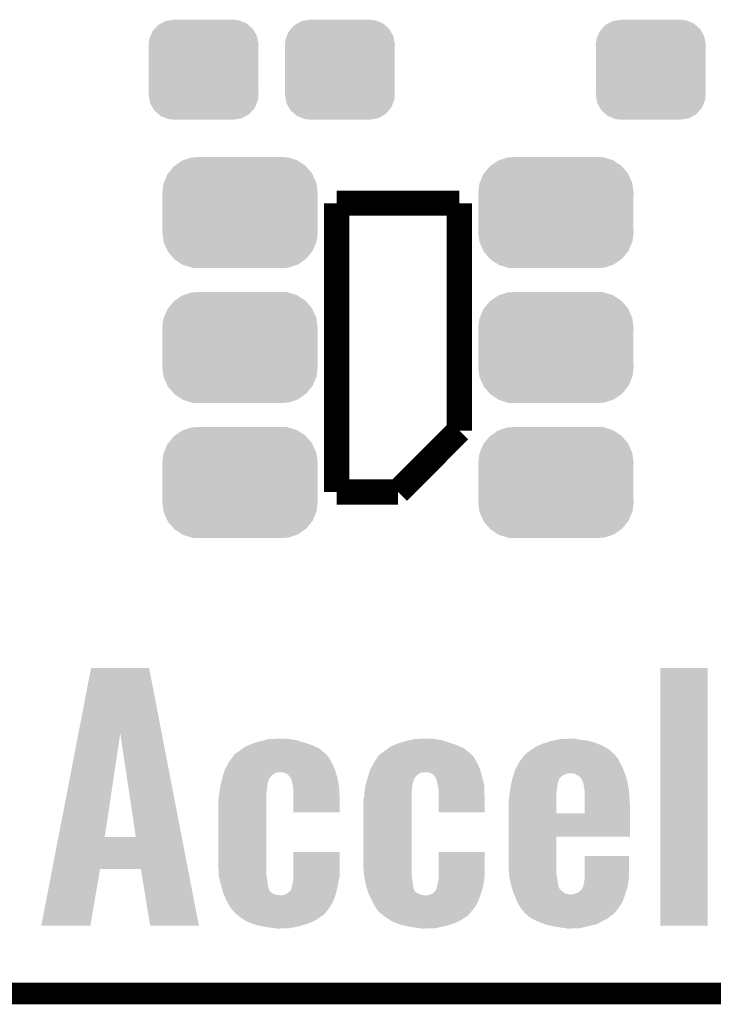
# Model space of a CAD drawing. Extents: x -0.05 to 0.95, y -0.15 to 1.54.
# Tile 2 of 45: x 0.17 to 0.36, y -0.15 to 0.12. Entities that reach past the tile are written whole.
import ezdxf

# ---------------------------------------------------------------- set-up
doc = ezdxf.new("R2010")
doc.units = 0
doc.layers.get('0').update_dxf_attribs({"linetype": 'CONTINUOUS'})
for name, color, linetype in [('ACCEL_35_CLICK_V101_GKO', 5, 'CONTINUOUS'), ('ACCEL_35_CLICK_V101_GTO', 14, 'CONTINUOUS'), ('ACCEL_35_CLICK_V101_GTS', 12, 'CONTINUOUS')]:
    doc.layers.add(name, color=color, linetype=linetype)

# ---------------------------------------------------------------- blocks, each defined once
blk = doc.blocks.new('CUSTOM_75')
for points in [[(-0.01057, 0.01347), (-0.0092, 0.01369), (0.01032, 0.01347), (0.00976, 0.01369)], [(-0.0092, 0.01369), (-0.00825, 0.01385), (0.00976, 0.01369), (0.00825, 0.01385)], [(-0.01419, 0.01059), (-0.01358, 0.01127), (0.01409, 0.01059), (0.01371, 0.01127)], [(-0.01358, 0.01127), (-0.01263, 0.01234), (0.01371, 0.01127), (0.01249, 0.01234)], [(-0.01263, 0.01234), (-0.01175, 0.01282), (0.01249, 0.01234), (0.01194, 0.01282)], [(-0.01175, 0.01282), (-0.01057, 0.01347), (0.01194, 0.01282), (0.01032, 0.01347)], [(-0.01525, 0.0069), (-0.01508, 0.00841), (0.01525, 0.0069), (0.01499, 0.00841)], [(-0.01508, 0.00841), (-0.01475, 0.00922), (0.01499, 0.00841), (0.01485, 0.00922)], [(-0.01475, 0.00922), (-0.01419, 0.01059), (0.01485, 0.00922), (0.01409, 0.01059)], [(-0.0152, 0.00607), (-0.01525, 0.0069), (0.0152, 0.00607), (0.01525, 0.0069)], [(-0.0152, -0.00607), (-0.0152, 0.00607), (0.0152, -0.00607), (0.0152, 0.00607)], [(-0.01525, -0.0069), (-0.0152, -0.00607), (0.01525, -0.0069), (0.0152, -0.00607)], [(-0.01499, -0.00841), (-0.01525, -0.0069), (0.01508, -0.00841), (0.01525, -0.0069)], [(-0.01485, -0.00922), (-0.01499, -0.00841), (0.01475, -0.00922), (0.01508, -0.00841)], [(-0.01409, -0.01059), (-0.01485, -0.00922), (0.01419, -0.01059), (0.01475, -0.00922)], [(-0.01371, -0.01127), (-0.01409, -0.01059), (0.01358, -0.01127), (0.01419, -0.01059)], [(-0.01249, -0.01234), (-0.01371, -0.01127), (0.01263, -0.01234), (0.01358, -0.01127)], [(-0.01194, -0.01282), (-0.01249, -0.01234), (0.01175, -0.01282), (0.01263, -0.01234)], [(-0.01032, -0.01347), (-0.01194, -0.01282), (0.01057, -0.01347), (0.01175, -0.01282)], [(-0.00976, -0.01369), (-0.01032, -0.01347), (0.0092, -0.01369), (0.01057, -0.01347)], [(-0.00825, -0.01385), (-0.00976, -0.01369), (0.00825, -0.01385), (0.0092, -0.01369)]]:
    blk.add_solid(points)
blk = doc.blocks.new('CUSTOM_79')
for points in [[(-0.01809, 0.01298), (-0.01608, 0.01438), (0.01816, 0.01298), (0.01601, 0.01438)], [(-0.01608, 0.01438), (-0.01568, 0.01452), (0.01601, 0.01438), (0.0158, 0.01452)], [(-0.01568, 0.01452), (-0.01342, 0.01528), (0.0158, 0.01452), (0.01328, 0.01528)], [(-0.01342, 0.01528), (-0.01215, 0.01534), (0.01328, 0.01528), (0.0131, 0.01534)], [(-0.01215, 0.01534), (-0.0106, 0.0154), (0.0131, 0.01534), (0.0106, 0.0154)], [(-0.01994, 0.01085), (-0.01839, 0.01277), (0.01999, 0.01085), (0.01834, 0.01277)], [(-0.01839, 0.01277), (-0.01809, 0.01298), (0.01834, 0.01277), (0.01816, 0.01298)], [(-0.02124, 0.00798), (-0.02111, 0.00829), (0.0212, 0.00798), (0.02115, 0.00829)], [(-0.02111, 0.00829), (-0.02015, 0.01058), (0.02115, 0.00829), (0.02011, 0.01058)], [(-0.02015, 0.01058), (-0.01994, 0.01085), (0.02011, 0.01058), (0.01999, 0.01085)], [(-0.02155, 0.0055), (-0.02124, 0.00798), (0.02155, 0.0055), (0.0212, 0.00798)], [(-0.0215, 0.0045), (-0.02155, 0.0055), (0.0215, 0.0045), (0.02155, 0.0055)], [(-0.0215, -0.0045), (-0.0215, 0.0045), (0.0215, -0.0045), (0.0215, 0.0045)], [(-0.02155, -0.0055), (-0.0215, -0.0045), (0.02155, -0.0055), (0.0215, -0.0045)], [(-0.0212, -0.00798), (-0.02155, -0.0055), (0.02124, -0.00798), (0.02155, -0.0055)], [(-0.02115, -0.00829), (-0.0212, -0.00798), (0.02111, -0.00829), (0.02124, -0.00798)], [(-0.02011, -0.01058), (-0.02115, -0.00829), (0.02015, -0.01058), (0.02111, -0.00829)], [(-0.01999, -0.01085), (-0.02011, -0.01058), (0.01994, -0.01085), (0.02015, -0.01058)], [(-0.01834, -0.01277), (-0.01999, -0.01085), (0.01839, -0.01277), (0.01994, -0.01085)], [(-0.01816, -0.01298), (-0.01834, -0.01277), (0.01809, -0.01298), (0.01839, -0.01277)], [(-0.01601, -0.01438), (-0.01816, -0.01298), (0.01608, -0.01438), (0.01809, -0.01298)], [(-0.0158, -0.01452), (-0.01601, -0.01438), (0.01567, -0.01452), (0.01608, -0.01438)], [(-0.01328, -0.01528), (-0.0158, -0.01452), (0.01342, -0.01528), (0.01567, -0.01452)], [(-0.01311, -0.01534), (-0.01328, -0.01528), (0.01215, -0.01534), (0.01342, -0.01528)], [(-0.0106, -0.0154), (-0.01311, -0.01534), (0.0106, -0.0154), (0.01215, -0.01534)]]:
    blk.add_solid(points)

msp = doc.modelspace()

# ---------------------------------------------------------------- linework, layer by layer
at = {"layer": 'ACCEL_35_CLICK_V101_GKO', "const_width": 0.006}
msp.add_lwpolyline([(-0.05, -0.15), (0.85, -0.15)], dxfattribs=at)
at = {"layer": 'ACCEL_35_CLICK_V101_GTO', "const_width": 0.007}
for points in [[(0.253, 0.069), (0.287, 0.069)], [(0.253, -0.011), (0.253, 0.069)], [(0.287, 0.006), (0.287, 0.069)], [(0.27, -0.011), (0.287, 0.006)], [(0.253, -0.011), (0.27, -0.011)]]:
    msp.add_lwpolyline(points, dxfattribs=at)
at = {"layer": 'ACCEL_35_CLICK_V101_GTO'}
for points in [[(0.1814, -0.07791), (0.1849, -0.0598), (0.2045, -0.07791), (0.201, -0.0598)], [(0.1849, -0.0598), (0.1849, -0.0598), (0.201, -0.0598), (0.1849, -0.0598)], [(0.3428, -0.1312), (0.3428, -0.0598), (0.3559, -0.1312), (0.3559, -0.0598)], [(0.3428, -0.0598), (0.3428, -0.0598), (0.3559, -0.0598), (0.3428, -0.0598)], [(0.17586, -0.1066), (0.1814, -0.07791), (0.1887, -0.1066), (0.193, -0.07791)], [(0.1973, -0.1066), (0.193, -0.07791), (0.21004, -0.1066), (0.2045, -0.07791)], [(0.22714, -0.082), (0.2277, -0.0816), (0.248, -0.082), (0.24707, -0.0816)], [(0.2277, -0.0816), (0.22882, -0.0811), (0.24707, -0.0816), (0.2459, -0.0811)], [(0.22882, -0.0811), (0.2295, -0.0808), (0.2459, -0.0811), (0.245, -0.0808)], [(0.2295, -0.0808), (0.23076, -0.0804), (0.245, -0.0808), (0.2438, -0.0804)], [(0.23076, -0.0804), (0.2317, -0.0801), (0.2438, -0.0804), (0.2428, -0.0801)], [(0.2317, -0.0801), (0.23295, -0.0798), (0.2428, -0.0801), (0.2418, -0.0798)], [(0.23295, -0.0798), (0.2342, -0.0795), (0.2418, -0.0798), (0.24, -0.0795)], [(0.2342, -0.0795), (0.2371, -0.0794), (0.24, -0.0795), (0.2385, -0.0794)], [(0.26738, -0.082), (0.2679, -0.0816), (0.2882, -0.082), (0.28727, -0.0816)], [(0.2679, -0.0816), (0.26902, -0.0811), (0.28727, -0.0816), (0.2861, -0.0811)], [(0.26902, -0.0811), (0.2697, -0.0808), (0.2861, -0.0811), (0.2852, -0.0808)], [(0.2697, -0.0808), (0.27101, -0.0804), (0.2852, -0.0808), (0.284, -0.0804)], [(0.27101, -0.0804), (0.272, -0.0801), (0.284, -0.0804), (0.28305, -0.0801)], [(0.272, -0.0801), (0.27325, -0.0798), (0.28305, -0.0801), (0.2821, -0.0798)], [(0.27325, -0.0798), (0.2745, -0.0795), (0.2821, -0.0798), (0.2803, -0.0795)], [(0.2745, -0.0795), (0.2774, -0.0794), (0.2803, -0.0795), (0.2788, -0.0794)], [(0.3071, -0.0824), (0.3083, -0.0816), (0.3286, -0.0824), (0.32722, -0.0816)], [(0.3083, -0.0816), (0.30897, -0.0813), (0.32722, -0.0816), (0.3267, -0.0813)], [(0.30897, -0.0813), (0.3101, -0.0808), (0.3267, -0.0813), (0.32539, -0.0808)], [(0.3101, -0.0808), (0.311, -0.0805), (0.32539, -0.0808), (0.3246, -0.0805)], [(0.311, -0.0805), (0.3122, -0.0801), (0.3246, -0.0805), (0.32327, -0.0801)], [(0.3122, -0.0801), (0.3131, -0.0799), (0.32327, -0.0801), (0.3226, -0.0799)], [(0.3131, -0.0799), (0.314, -0.0797), (0.3226, -0.0799), (0.3207, -0.0797)], [(0.314, -0.0797), (0.3149, -0.0795), (0.3207, -0.0797), (0.3197, -0.0795)], [(0.3149, -0.0795), (0.3178, -0.0794), (0.3197, -0.0795), (0.3192, -0.0794)], [(0.22384, -0.0849), (0.2245, -0.084), (0.251, -0.0849), (0.2503, -0.084)], [(0.2245, -0.084), (0.2246, -0.0838), (0.2503, -0.084), (0.25013, -0.0838)], [(0.2246, -0.0838), (0.22516, -0.0834), (0.25013, -0.0838), (0.2498, -0.0834)], [(0.22516, -0.0834), (0.2253, -0.0833), (0.2498, -0.0834), (0.2496, -0.0833)], [(0.2253, -0.0833), (0.2263, -0.0826), (0.2496, -0.0833), (0.24874, -0.0826)], [(0.2263, -0.0826), (0.22714, -0.082), (0.24874, -0.0826), (0.248, -0.082)], [(0.26408, -0.0849), (0.2647, -0.084), (0.2913, -0.0849), (0.2906, -0.084)], [(0.2647, -0.084), (0.2649, -0.0838), (0.2906, -0.084), (0.2904, -0.0838)], [(0.2649, -0.0838), (0.2656, -0.0833), (0.2904, -0.0838), (0.2899, -0.0833)], [(0.2656, -0.0833), (0.2666, -0.0826), (0.2899, -0.0833), (0.28898, -0.0826)], [(0.2666, -0.0826), (0.26738, -0.082), (0.28898, -0.0826), (0.2882, -0.082)], [(0.30441, -0.0848), (0.30478, -0.0843), (0.331, -0.0848), (0.3304, -0.0843)], [(0.30478, -0.0843), (0.305, -0.084), (0.3304, -0.0843), (0.3303, -0.084)], [(0.305, -0.084), (0.3053, -0.0838), (0.3303, -0.084), (0.33009, -0.0838)], [(0.3053, -0.0838), (0.3058, -0.0833), (0.33009, -0.0838), (0.32956, -0.0833)], [(0.3058, -0.0833), (0.3068, -0.0826), (0.32956, -0.0833), (0.32881, -0.0826)], [(0.3068, -0.0826), (0.3071, -0.0824), (0.32881, -0.0826), (0.3286, -0.0824)], [(0.22205, -0.0879), (0.22294, -0.0862), (0.2525, -0.0879), (0.2517, -0.0862)], [(0.22294, -0.0862), (0.2231, -0.0859), (0.2517, -0.0862), (0.25154, -0.0859)], [(0.2231, -0.0859), (0.22384, -0.0849), (0.25154, -0.0859), (0.251, -0.0849)], [(0.26235, -0.0879), (0.26324, -0.0862), (0.2928, -0.0879), (0.292, -0.0862)], [(0.26324, -0.0862), (0.2634, -0.0859), (0.292, -0.0862), (0.29184, -0.0859)], [(0.2634, -0.0859), (0.26408, -0.0849), (0.29184, -0.0859), (0.2913, -0.0849)], [(0.30281, -0.0874), (0.3036, -0.0859), (0.3323, -0.0874), (0.3315, -0.0859)], [(0.3036, -0.0859), (0.30441, -0.0848), (0.3315, -0.0859), (0.331, -0.0848)], [(0.2213, -0.0902), (0.22143, -0.0898), (0.23453, -0.0902), (0.2348, -0.0898)], [(0.22143, -0.0898), (0.22155, -0.0894), (0.2348, -0.0898), (0.2352, -0.0894)], [(0.22155, -0.0894), (0.22175, -0.0888), (0.2352, -0.0894), (0.2362, -0.0888)], [(0.22175, -0.0888), (0.22178, -0.0887), (0.2362, -0.0888), (0.237, -0.0887)], [(0.22178, -0.0887), (0.222, -0.088), (0.25275, -0.0887), (0.25253, -0.088)], [(0.222, -0.088), (0.22205, -0.0879), (0.25253, -0.088), (0.2525, -0.0879)], [(0.2385, -0.0888), (0.2373, -0.0887), (0.25278, -0.0888), (0.25275, -0.0887)], [(0.2393, -0.0892), (0.2385, -0.0888), (0.25291, -0.0892), (0.25278, -0.0888)], [(0.2399, -0.0898), (0.2393, -0.0892), (0.2531, -0.0898), (0.25291, -0.0892)], [(0.24, -0.0899), (0.2399, -0.0898), (0.25312, -0.0899), (0.2531, -0.0898)], [(0.2403, -0.0905), (0.24, -0.0899), (0.25325, -0.0905), (0.25312, -0.0899)], [(0.2616, -0.0902), (0.26173, -0.0898), (0.27473, -0.0902), (0.275, -0.0898)], [(0.26173, -0.0898), (0.26185, -0.0894), (0.275, -0.0898), (0.2754, -0.0894)], [(0.26185, -0.0894), (0.26205, -0.0888), (0.2754, -0.0894), (0.2764, -0.0888)], [(0.26205, -0.0888), (0.26208, -0.0887), (0.2764, -0.0888), (0.2772, -0.0887)], [(0.26208, -0.0887), (0.2623, -0.088), (0.29301, -0.0887), (0.29283, -0.088)], [(0.2623, -0.088), (0.26235, -0.0879), (0.29283, -0.088), (0.2928, -0.0879)], [(0.2788, -0.0888), (0.2775, -0.0887), (0.29304, -0.0888), (0.29301, -0.0887)], [(0.2796, -0.0892), (0.2788, -0.0888), (0.29314, -0.0892), (0.29304, -0.0888)], [(0.2802, -0.0898), (0.2796, -0.0892), (0.2933, -0.0898), (0.29314, -0.0892)], [(0.2803, -0.0899), (0.2802, -0.0898), (0.29333, -0.0899), (0.2933, -0.0898)], [(0.2806, -0.0905), (0.2803, -0.0899), (0.29347, -0.0905), (0.29333, -0.0899)], [(0.30183, -0.0901), (0.30196, -0.0897), (0.3151, -0.0901), (0.3155, -0.0897)], [(0.30196, -0.0897), (0.30215, -0.0891), (0.3155, -0.0897), (0.3167, -0.0891)], [(0.30215, -0.0891), (0.30218, -0.089), (0.3167, -0.0891), (0.3175, -0.089)], [(0.30218, -0.089), (0.3025, -0.088), (0.33292, -0.089), (0.33253, -0.088)], [(0.3025, -0.088), (0.30281, -0.0874), (0.33253, -0.088), (0.3323, -0.0874)], [(0.3192, -0.0892), (0.3185, -0.089), (0.333, -0.0892), (0.33292, -0.089)], [(0.3201, -0.0897), (0.3192, -0.0892), (0.33315, -0.0897), (0.333, -0.0892)], [(0.3207, -0.0902), (0.3201, -0.0897), (0.33329, -0.0902), (0.33315, -0.0897)], [(0.22064, -0.0933), (0.2208, -0.0923), (0.2337, -0.0933), (0.2338, -0.0923)], [(0.2208, -0.0923), (0.22097, -0.0916), (0.2338, -0.0923), (0.2339, -0.0916)], [(0.22097, -0.0916), (0.22109, -0.0911), (0.2339, -0.0916), (0.2341, -0.0911)], [(0.22109, -0.0911), (0.2212, -0.0906), (0.2341, -0.0911), (0.2342, -0.0906)], [(0.2212, -0.0906), (0.22125, -0.0904), (0.2342, -0.0906), (0.2344, -0.0904)], [(0.22125, -0.0904), (0.2213, -0.0902), (0.2344, -0.0904), (0.23453, -0.0902)], [(0.2406, -0.0912), (0.2403, -0.0905), (0.25339, -0.0912), (0.25325, -0.0905)], [(0.2408, -0.0922), (0.2406, -0.0912), (0.2536, -0.0922), (0.25339, -0.0912)], [(0.2409, -0.0927), (0.2408, -0.0922), (0.25364, -0.0927), (0.2536, -0.0922)], [(0.241, -0.0934), (0.2409, -0.0927), (0.25369, -0.0934), (0.25364, -0.0927)], [(0.26084, -0.0933), (0.261, -0.0923), (0.2739, -0.0933), (0.274, -0.0923)], [(0.261, -0.0923), (0.2612, -0.0916), (0.274, -0.0923), (0.2742, -0.0916)], [(0.2612, -0.0916), (0.26134, -0.0911), (0.2742, -0.0916), (0.2743, -0.0911)], [(0.26134, -0.0911), (0.26149, -0.0906), (0.2743, -0.0911), (0.2745, -0.0906)], [(0.26149, -0.0906), (0.26154, -0.0904), (0.2745, -0.0906), (0.2746, -0.0904)], [(0.26154, -0.0904), (0.2616, -0.0902), (0.2746, -0.0904), (0.27473, -0.0902)], [(0.2808, -0.0912), (0.2806, -0.0905), (0.29365, -0.0912), (0.29347, -0.0905)], [(0.281, -0.0922), (0.2808, -0.0912), (0.2939, -0.0922), (0.29365, -0.0912)], [(0.2811, -0.0927), (0.281, -0.0922), (0.29392, -0.0927), (0.2939, -0.0922)], [(0.2813, -0.0934), (0.2811, -0.0927), (0.29394, -0.0934), (0.29392, -0.0927)], [(0.30109, -0.0936), (0.30124, -0.0927), (0.314, -0.0936), (0.3142, -0.0927)], [(0.30124, -0.0927), (0.3013, -0.0923), (0.3142, -0.0927), (0.31425, -0.0923)], [(0.3013, -0.0923), (0.3014, -0.0919), (0.31425, -0.0923), (0.3143, -0.0919)], [(0.3014, -0.0919), (0.30154, -0.0913), (0.3143, -0.0919), (0.3144, -0.0913)], [(0.30154, -0.0913), (0.30163, -0.0909), (0.3144, -0.0913), (0.3146, -0.0909)], [(0.30163, -0.0909), (0.3017, -0.0906), (0.3146, -0.0909), (0.3147, -0.0906)], [(0.3017, -0.0906), (0.3018, -0.0902), (0.3147, -0.0906), (0.31502, -0.0902)], [(0.3018, -0.0902), (0.30183, -0.0901), (0.31502, -0.0902), (0.3151, -0.0901)], [(0.3208, -0.0904), (0.3207, -0.0902), (0.33335, -0.0904), (0.33329, -0.0902)], [(0.3208, -0.0905), (0.3208, -0.0904), (0.33338, -0.0905), (0.33335, -0.0904)], [(0.32135, -0.0916), (0.3208, -0.0905), (0.3337, -0.0916), (0.33338, -0.0905)], [(0.3214, -0.0917), (0.32135, -0.0916), (0.33371, -0.0917), (0.3337, -0.0916)], [(0.3217, -0.0934), (0.3214, -0.0917), (0.33396, -0.0934), (0.33371, -0.0917)], [(0.2203, -0.0958), (0.22048, -0.0944), (0.2335, -0.0958), (0.2335, -0.0944)], [(0.22048, -0.0944), (0.2205, -0.0942), (0.2335, -0.0944), (0.23354, -0.0942)], [(0.2205, -0.0942), (0.22064, -0.0933), (0.23354, -0.0942), (0.2337, -0.0933)], [(0.241, -0.0949), (0.241, -0.0934), (0.2538, -0.0949), (0.25369, -0.0934)], [(0.241, -0.0998), (0.241, -0.0949), (0.2538, -0.0998), (0.2538, -0.0949)], [(0.2606, -0.0958), (0.26069, -0.0944), (0.2738, -0.0958), (0.2738, -0.0944)], [(0.26069, -0.0944), (0.2607, -0.0942), (0.2738, -0.0944), (0.27382, -0.0942)], [(0.2607, -0.0942), (0.26084, -0.0933), (0.27382, -0.0942), (0.2739, -0.0933)], [(0.2813, -0.0949), (0.2813, -0.0934), (0.294, -0.0949), (0.29394, -0.0934)], [(0.2813, -0.0998), (0.2813, -0.0949), (0.294, -0.0998), (0.294, -0.0949)], [(0.3008, -0.0958), (0.30092, -0.0948), (0.3139, -0.0958), (0.3139, -0.0948)], [(0.30092, -0.0948), (0.301, -0.0942), (0.3139, -0.0948), (0.31395, -0.0942)], [(0.301, -0.0942), (0.30109, -0.0936), (0.31395, -0.0942), (0.314, -0.0936)], [(0.3218, -0.0941), (0.3217, -0.0934), (0.33406, -0.0941), (0.33396, -0.0934)], [(0.3218, -0.0944), (0.3218, -0.0941), (0.3341, -0.0944), (0.33406, -0.0941)], [(0.3218, -0.0976), (0.3218, -0.0944), (0.3343, -0.0976), (0.3341, -0.0944)], [(0.2202, -0.0963), (0.2203, -0.0958), (0.2335, -0.0963), (0.2335, -0.0958)], [(0.2202, -0.1144), (0.2202, -0.0963), (0.2335, -0.1144), (0.2335, -0.0963)], [(0.2604, -0.0963), (0.2606, -0.0958), (0.2738, -0.0963), (0.2738, -0.0958)], [(0.2604, -0.1144), (0.2604, -0.0963), (0.2738, -0.1144), (0.2738, -0.0963)], [(0.3007, -0.0963), (0.3008, -0.0958), (0.3139, -0.0963), (0.3139, -0.0958)], [(0.3007, -0.1001), (0.3007, -0.0963), (0.3139, -0.1001), (0.3139, -0.0963)], [(0.3218, -0.1001), (0.3218, -0.0976), (0.3343, -0.1001), (0.3343, -0.0976)], [(0.3007, -0.1065), (0.3007, -0.1001), (0.3343, -0.1065), (0.3343, -0.1001)], [(0.3007, -0.1001), (0.3007, -0.1001), (0.3218, -0.1001), (0.3139, -0.1001)], [(0.17413, -0.1155), (0.17585, -0.1066), (0.21176, -0.1155), (0.21004, -0.1066)], [(0.17585, -0.1066), (0.17586, -0.1066), (0.1973, -0.1066), (0.1887, -0.1066)], [(0.3007, -0.1144), (0.3007, -0.1065), (0.3139, -0.1144), (0.3139, -0.1065)], [(0.3007, -0.1065), (0.3007, -0.1065), (0.3139, -0.1065), (0.3343, -0.1065)], [(0.241, -0.1177), (0.241, -0.1108), (0.2538, -0.1177), (0.2538, -0.1108)], [(0.241, -0.1108), (0.241, -0.1108), (0.2538, -0.1108), (0.241, -0.1108)], [(0.2813, -0.1177), (0.2813, -0.1108), (0.294, -0.1177), (0.294, -0.1108)], [(0.2813, -0.1108), (0.2813, -0.1108), (0.294, -0.1108), (0.2813, -0.1108)], [(0.2203, -0.1173), (0.2202, -0.1144), (0.2335, -0.1173), (0.2335, -0.1144)], [(0.26059, -0.1173), (0.2604, -0.1144), (0.2738, -0.1173), (0.2738, -0.1144)], [(0.30076, -0.1163), (0.3007, -0.1144), (0.3139, -0.1163), (0.3139, -0.1144)], [(0.3218, -0.1176), (0.3218, -0.1119), (0.3341, -0.1176), (0.3341, -0.1119)], [(0.3218, -0.1119), (0.3218, -0.1119), (0.3341, -0.1119), (0.3218, -0.1119)], [(0.1711, -0.1312), (0.17413, -0.1155), (0.1847, -0.1312), (0.1874, -0.1155)], [(0.17413, -0.1155), (0.17413, -0.1155), (0.1874, -0.1155), (0.1987, -0.1155)], [(0.2013, -0.1312), (0.1987, -0.1155), (0.2148, -0.1312), (0.21176, -0.1155)], [(0.2203, -0.1174), (0.2203, -0.1173), (0.23353, -0.1174), (0.2335, -0.1173)], [(0.2606, -0.1174), (0.26059, -0.1173), (0.27381, -0.1174), (0.2738, -0.1173)], [(0.30079, -0.1171), (0.30076, -0.1163), (0.314, -0.1171), (0.3139, -0.1163)], [(0.3008, -0.1174), (0.30079, -0.1171), (0.31405, -0.1174), (0.314, -0.1171)], [(0.22047, -0.1181), (0.2203, -0.1174), (0.2337, -0.1181), (0.23353, -0.1174)], [(0.2209, -0.1199), (0.22047, -0.1181), (0.2339, -0.1199), (0.2337, -0.1181)], [(0.22116, -0.1208), (0.2209, -0.1199), (0.2341, -0.1208), (0.2339, -0.1199)], [(0.2406, -0.1203), (0.2407, -0.1198), (0.25329, -0.1203), (0.25338, -0.1198)], [(0.2407, -0.1198), (0.24088, -0.1191), (0.25338, -0.1198), (0.2535, -0.1191)], [(0.24088, -0.1191), (0.2409, -0.119), (0.2535, -0.1191), (0.25352, -0.119)], [(0.2409, -0.119), (0.241, -0.1181), (0.25352, -0.119), (0.25371, -0.1181)], [(0.241, -0.1181), (0.241, -0.1177), (0.25371, -0.1181), (0.2538, -0.1177)], [(0.26074, -0.1181), (0.2606, -0.1174), (0.2739, -0.1181), (0.27381, -0.1174)], [(0.2611, -0.1199), (0.26074, -0.1181), (0.2742, -0.1199), (0.2739, -0.1181)], [(0.26136, -0.1208), (0.2611, -0.1199), (0.2743, -0.1208), (0.2742, -0.1199)], [(0.2808, -0.1203), (0.281, -0.1198), (0.29359, -0.1203), (0.29368, -0.1198)], [(0.281, -0.1198), (0.28109, -0.1191), (0.29368, -0.1198), (0.2938, -0.1191)], [(0.28109, -0.1191), (0.2811, -0.119), (0.2938, -0.1191), (0.29381, -0.119)], [(0.2811, -0.119), (0.2813, -0.1181), (0.29381, -0.119), (0.29394, -0.1181)], [(0.2813, -0.1181), (0.2813, -0.1177), (0.29394, -0.1181), (0.294, -0.1177)], [(0.30118, -0.1191), (0.3008, -0.1174), (0.3143, -0.1191), (0.31405, -0.1174)], [(0.30136, -0.1199), (0.30118, -0.1191), (0.3144, -0.1199), (0.3143, -0.1191)], [(0.3014, -0.1201), (0.30136, -0.1199), (0.31447, -0.1201), (0.3144, -0.1199)], [(0.3214, -0.1202), (0.3215, -0.1196), (0.33367, -0.1202), (0.33379, -0.1196)], [(0.3215, -0.1196), (0.32165, -0.119), (0.33379, -0.1196), (0.3339, -0.119)], [(0.32165, -0.119), (0.3217, -0.1188), (0.3339, -0.119), (0.33393, -0.1188)], [(0.3217, -0.1188), (0.3218, -0.118), (0.33393, -0.1188), (0.33404, -0.118)], [(0.3218, -0.118), (0.3218, -0.1176), (0.33404, -0.118), (0.3341, -0.1176)], [(0.22137, -0.1215), (0.22116, -0.1208), (0.2344, -0.1215), (0.2341, -0.1208)], [(0.22143, -0.1217), (0.22137, -0.1215), (0.2345, -0.1217), (0.2344, -0.1215)], [(0.22154, -0.1221), (0.22143, -0.1217), (0.235, -0.1221), (0.2345, -0.1217)], [(0.2216, -0.1223), (0.22154, -0.1221), (0.2354, -0.1223), (0.235, -0.1221)], [(0.22173, -0.1226), (0.2216, -0.1223), (0.236, -0.1226), (0.2354, -0.1223)], [(0.22182, -0.1228), (0.22173, -0.1226), (0.2373, -0.1228), (0.236, -0.1226)], [(0.2375, -0.1228), (0.2384, -0.1227), (0.25266, -0.1228), (0.2527, -0.1227)], [(0.2384, -0.1227), (0.2393, -0.1223), (0.2527, -0.1227), (0.25281, -0.1223)], [(0.2393, -0.1223), (0.2402, -0.1215), (0.25281, -0.1223), (0.25302, -0.1215)], [(0.2402, -0.1215), (0.2403, -0.1212), (0.25302, -0.1215), (0.25309, -0.1212)], [(0.2403, -0.1212), (0.2405, -0.1209), (0.25309, -0.1212), (0.25317, -0.1209)], [(0.2405, -0.1209), (0.24052, -0.1208), (0.25317, -0.1209), (0.2532, -0.1208)], [(0.24052, -0.1208), (0.2406, -0.1203), (0.2532, -0.1208), (0.25329, -0.1203)], [(0.26157, -0.1215), (0.26136, -0.1208), (0.2746, -0.1215), (0.2743, -0.1208)], [(0.26162, -0.1217), (0.26157, -0.1215), (0.2747, -0.1217), (0.2746, -0.1215)], [(0.26174, -0.1221), (0.26162, -0.1217), (0.2753, -0.1221), (0.2747, -0.1217)], [(0.2618, -0.1223), (0.26174, -0.1221), (0.2757, -0.1223), (0.2753, -0.1221)], [(0.26195, -0.1226), (0.2618, -0.1223), (0.2763, -0.1226), (0.2757, -0.1223)], [(0.26205, -0.1228), (0.26195, -0.1226), (0.2775, -0.1228), (0.2763, -0.1226)], [(0.2778, -0.1228), (0.2786, -0.1227), (0.29286, -0.1228), (0.2929, -0.1227)], [(0.2786, -0.1227), (0.2796, -0.1223), (0.2929, -0.1227), (0.29303, -0.1223)], [(0.2796, -0.1223), (0.2804, -0.1215), (0.29303, -0.1223), (0.29328, -0.1215)], [(0.2804, -0.1215), (0.2806, -0.1212), (0.29328, -0.1215), (0.29337, -0.1212)], [(0.2806, -0.1212), (0.2807, -0.1209), (0.29337, -0.1212), (0.29347, -0.1209)], [(0.2807, -0.1209), (0.28072, -0.1208), (0.29347, -0.1209), (0.2935, -0.1208)], [(0.28072, -0.1208), (0.2808, -0.1203), (0.2935, -0.1208), (0.29359, -0.1203)], [(0.30162, -0.1208), (0.3014, -0.1201), (0.3147, -0.1208), (0.31447, -0.1201)], [(0.30165, -0.1209), (0.30162, -0.1208), (0.3147, -0.1209), (0.3147, -0.1208)], [(0.30169, -0.121), (0.30165, -0.1209), (0.3149, -0.121), (0.3147, -0.1209)], [(0.30188, -0.1216), (0.30169, -0.121), (0.3154, -0.1216), (0.3149, -0.121)], [(0.3021, -0.1223), (0.30188, -0.1216), (0.3164, -0.1223), (0.3154, -0.1216)], [(0.30214, -0.1224), (0.3021, -0.1223), (0.3169, -0.1224), (0.3164, -0.1223)], [(0.30223, -0.1226), (0.30214, -0.1224), (0.3178, -0.1226), (0.3169, -0.1224)], [(0.3029, -0.1242), (0.30223, -0.1226), (0.33241, -0.1242), (0.333, -0.1226)], [(0.318, -0.1226), (0.3189, -0.1224), (0.333, -0.1226), (0.33306, -0.1224)], [(0.3189, -0.1224), (0.32, -0.122), (0.33306, -0.1224), (0.33318, -0.122)], [(0.32, -0.122), (0.3208, -0.1213), (0.33318, -0.122), (0.33339, -0.1213)], [(0.3208, -0.1213), (0.321, -0.121), (0.33339, -0.1213), (0.33348, -0.121)], [(0.321, -0.121), (0.3212, -0.1206), (0.33348, -0.121), (0.3336, -0.1206)], [(0.3212, -0.1206), (0.3214, -0.1202), (0.3336, -0.1206), (0.33367, -0.1202)], [(0.2224, -0.1241), (0.22182, -0.1228), (0.25218, -0.1241), (0.25266, -0.1228)], [(0.22265, -0.1246), (0.2224, -0.1241), (0.252, -0.1246), (0.25218, -0.1241)], [(0.2231, -0.1255), (0.22265, -0.1246), (0.25145, -0.1255), (0.252, -0.1246)], [(0.22367, -0.1264), (0.2231, -0.1255), (0.2509, -0.1264), (0.25145, -0.1255)], [(0.26295, -0.1246), (0.26205, -0.1228), (0.2922, -0.1246), (0.29286, -0.1228)], [(0.2634, -0.1255), (0.26295, -0.1246), (0.29165, -0.1255), (0.2922, -0.1246)], [(0.26397, -0.1264), (0.2634, -0.1255), (0.2911, -0.1264), (0.29165, -0.1255)], [(0.30305, -0.1245), (0.3029, -0.1242), (0.3323, -0.1245), (0.33241, -0.1242)], [(0.3036, -0.1256), (0.30305, -0.1245), (0.33163, -0.1256), (0.3323, -0.1245)], [(0.2238, -0.1266), (0.22367, -0.1264), (0.25074, -0.1266), (0.2509, -0.1264)], [(0.2244, -0.1271), (0.2238, -0.1266), (0.25032, -0.1271), (0.25074, -0.1266)], [(0.2245, -0.1274), (0.2244, -0.1271), (0.25008, -0.1274), (0.25032, -0.1271)], [(0.22534, -0.1281), (0.2245, -0.1274), (0.2495, -0.1281), (0.25008, -0.1274)], [(0.22558, -0.1283), (0.22534, -0.1281), (0.2493, -0.1283), (0.2495, -0.1281)], [(0.2641, -0.1266), (0.26397, -0.1264), (0.29094, -0.1266), (0.2911, -0.1264)], [(0.2646, -0.1271), (0.2641, -0.1266), (0.29052, -0.1271), (0.29094, -0.1266)], [(0.2647, -0.1274), (0.2646, -0.1271), (0.29028, -0.1274), (0.29052, -0.1271)], [(0.26559, -0.1281), (0.2647, -0.1274), (0.2897, -0.1281), (0.29028, -0.1274)], [(0.26584, -0.1283), (0.26559, -0.1281), (0.2896, -0.1283), (0.2897, -0.1281)], [(0.30405, -0.1263), (0.3036, -0.1256), (0.3312, -0.1263), (0.33163, -0.1256)], [(0.3043, -0.1267), (0.30405, -0.1263), (0.33087, -0.1267), (0.3312, -0.1263)], [(0.3049, -0.1273), (0.3043, -0.1267), (0.33038, -0.1273), (0.33087, -0.1267)], [(0.305, -0.1276), (0.3049, -0.1273), (0.33013, -0.1276), (0.33038, -0.1273)], [(0.30548, -0.128), (0.305, -0.1276), (0.3298, -0.128), (0.33013, -0.1276)], [(0.3056, -0.1281), (0.30548, -0.128), (0.3297, -0.1281), (0.3298, -0.128)], [(0.30608, -0.1285), (0.3056, -0.1281), (0.329, -0.1285), (0.3297, -0.1281)], [(0.22606, -0.1287), (0.22558, -0.1283), (0.2486, -0.1287), (0.2493, -0.1283)], [(0.2263, -0.1289), (0.22606, -0.1287), (0.24834, -0.1289), (0.2486, -0.1287)], [(0.22709, -0.1294), (0.2263, -0.1289), (0.2477, -0.1294), (0.24834, -0.1289)], [(0.2282, -0.1301), (0.22709, -0.1294), (0.2464, -0.1301), (0.2477, -0.1294)], [(0.23004, -0.1308), (0.2282, -0.1301), (0.2446, -0.1308), (0.2464, -0.1301)], [(0.2303, -0.1309), (0.23004, -0.1308), (0.24425, -0.1309), (0.2446, -0.1308)], [(0.2324, -0.1314), (0.2303, -0.1309), (0.2425, -0.1314), (0.24425, -0.1309)], [(0.26635, -0.1287), (0.26584, -0.1283), (0.2889, -0.1287), (0.2896, -0.1283)], [(0.2666, -0.1289), (0.26635, -0.1287), (0.28861, -0.1289), (0.2889, -0.1287)], [(0.26739, -0.1294), (0.2666, -0.1289), (0.2879, -0.1294), (0.28861, -0.1289)], [(0.2685, -0.1301), (0.26739, -0.1294), (0.2867, -0.1301), (0.2879, -0.1294)], [(0.27034, -0.1308), (0.2685, -0.1301), (0.2849, -0.1308), (0.2867, -0.1301)], [(0.2706, -0.1309), (0.27034, -0.1308), (0.28455, -0.1309), (0.2849, -0.1308)], [(0.2727, -0.1314), (0.2706, -0.1309), (0.2828, -0.1314), (0.28455, -0.1309)], [(0.3068, -0.1291), (0.30608, -0.1285), (0.32831, -0.1291), (0.329, -0.1285)], [(0.30701, -0.1292), (0.3068, -0.1291), (0.3282, -0.1292), (0.32831, -0.1291)], [(0.30848, -0.1299), (0.30701, -0.1292), (0.3268, -0.1299), (0.3282, -0.1292)], [(0.3089, -0.1301), (0.30848, -0.1299), (0.32642, -0.1301), (0.3268, -0.1299)], [(0.31074, -0.1308), (0.3089, -0.1301), (0.3251, -0.1308), (0.32642, -0.1301)], [(0.311, -0.1309), (0.31074, -0.1308), (0.32468, -0.1309), (0.3251, -0.1308)], [(0.31268, -0.1313), (0.311, -0.1309), (0.323, -0.1313), (0.32468, -0.1309)], [(0.2148, -0.1312), (0.2148, -0.1312), (0.2148, -0.1312), (0.2013, -0.1312)], [(0.2342, -0.1317), (0.2324, -0.1314), (0.241, -0.1317), (0.2425, -0.1314)], [(0.2357, -0.1319), (0.2342, -0.1317), (0.24, -0.1319), (0.241, -0.1317)], [(0.2363, -0.132), (0.2357, -0.1319), (0.2371, -0.132), (0.24, -0.1319)], [(0.2745, -0.1317), (0.2727, -0.1314), (0.2813, -0.1317), (0.2828, -0.1314)], [(0.276, -0.1319), (0.2745, -0.1317), (0.2803, -0.1319), (0.2813, -0.1317)], [(0.2765, -0.132), (0.276, -0.1319), (0.2774, -0.132), (0.2803, -0.1319)], [(0.3131, -0.1314), (0.31268, -0.1313), (0.32258, -0.1314), (0.323, -0.1313)], [(0.3149, -0.1317), (0.3131, -0.1314), (0.32133, -0.1317), (0.32258, -0.1314)], [(0.3164, -0.1319), (0.3149, -0.1317), (0.3205, -0.1319), (0.32133, -0.1317)], [(0.3169, -0.132), (0.3164, -0.1319), (0.3178, -0.132), (0.3205, -0.1319)]]:
    msp.add_solid(points, dxfattribs=at)

# ---------------------------------------------------------------- block references
at = {"layer": 'ACCEL_35_CLICK_V101_GTS'}
for name, p in [('CUSTOM_75', (0.2161, 0.106)), ('CUSTOM_75', (0.2539, 0.106)), ('CUSTOM_75', (0.3401, 0.106)), ('CUSTOM_79', (0.2262, 0.0664)), ('CUSTOM_79', (0.3138, 0.0664)), ('CUSTOM_79', (0.2262, 0.029)), ('CUSTOM_79', (0.3138, 0.029)), ('CUSTOM_79', (0.2262, -0.0084)), ('CUSTOM_79', (0.3138, -0.0084))]:
    msp.add_blockref(name, p, dxfattribs=at)

doc.saveas('drawing.dxf')
